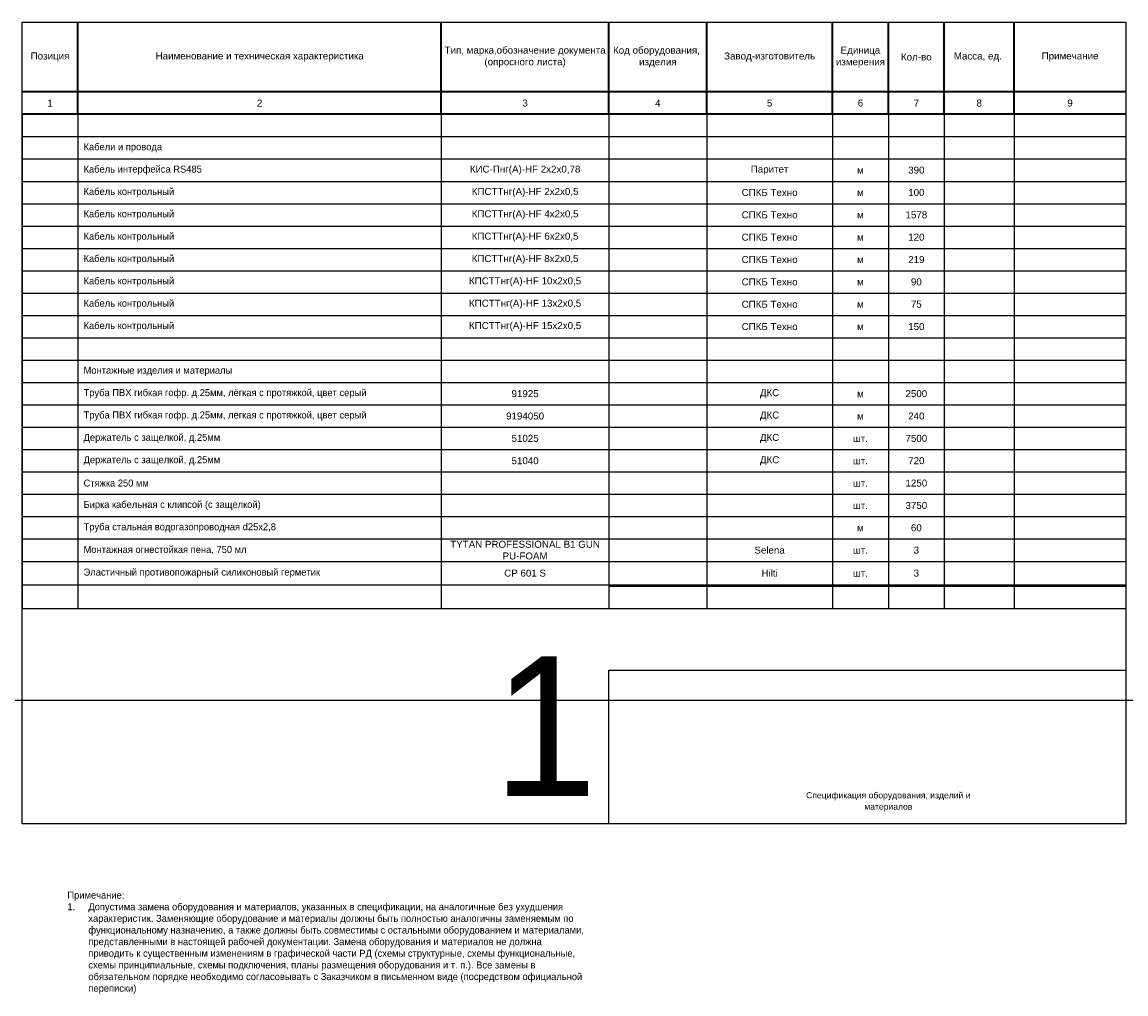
# Model space of a CAD drawing. Header units: millimetres. Extents: x -810 to 16775, y -61 to 287.
# Tile 2 of 6: x 0 to 395, y -61 to 287. Entities that reach past the tile are written whole.
import ezdxf

# ---------------------------------------------------------------- set-up
doc = ezdxf.new("R2010")
doc.units = ezdxf.units.MM
doc.layers.get('0').update_dxf_attribs({"linetype": 'CONTINUOUS'})
for name, color, linetype, lineweight in [('AK_Table', 7, 'CONTINUOUS', 35), ('LC_Drawing', 7, 'CONTINUOUS', 35), ('РАМКА..ШТАМП', 7, 'CONTINUOUS', 20)]:
    doc.layers.add(name, color=color, linetype=linetype, lineweight=lineweight)
doc.layers.add('UNPLOTTED', color=2, linetype='CONTINUOUS', plot=False)
doc.styles.add('Arial', font='arial.ttf')
doc.styles.add('PT Sans Narrow', font='PTN57F.ttf')
doc.styles.get("Standard").update_dxf_attribs({"font": 'PTN57F.ttf'})

# ---------------------------------------------------------------- blocks, each defined once
blk = doc.blocks.new('*U49')
at = {"layer": 'UNPLOTTED'}
blk.add_line((0, 85), (-185, 85), dxfattribs=at)
for points in [[(0, 0), (-395, 0), (-395, 287), (0, 287)], [(-185, 55), (0, 55), (0, 0), (-185, 0)]]:
    blk.add_lwpolyline(points, close=True, dxfattribs=at)
blk = doc.blocks.new('Specification_Header')
for p, q in [((20, -33), (20, 0)), ((150, -33), (150, 0)), ((210, -33), (210, 0)), ((245, -33), (245, 0)), ((290, -33), (290, 0)), ((310, -33), (310, 0)), ((330, -33), (330, 0)), ((355, -33), (355, 0)), ((395, -25), (0, -25)), ((395, -33), (0, -33))]:
    blk.add_line(p, q)
at = {"char_height": 2.5, "attachment_point": 5, "style": 'Arial'}
for s, insert, width in [('Позиция', (10, -12.5), 20), ('Наименование и техническая характеристика', (85, -12.5), 130), ('Тип, марка,обозначение документа (опросного листа)', (180, -12.5), 60), ('Код оборудования,  изделия ', (227.5, -12.5), 35), ('Завод-изготовитель', (267.5, -12.5), 45), ('Единица измерения', (300, -12.5), 20), ('Кол-во', (320, -12.5), 20), ('Масса, ед.', (342, -12.5), 26), ('Примечание', (375, -12.5), 40), ('1', (10, -29), 20), ('2', (85, -29), 130), ('3', (180, -29), 60), ('5', (267.5, -29), 45), ('6', (300, -29), 20), ('7', (320, -29), 20), ('8', (342.5, -29), 25), ('9', (375, -29), 40), ('{\\H0.98204x;4\\H1.0183x; }', (227.5, -29), 35)]:
    blk.add_mtext(s, dxfattribs=dict(at, insert=insert, width=width))
blk = doc.blocks.new('*T51')
at = {"layer": 'AK_Table', "color": 0, "linetype": 'ByBlock', "lineweight": -2, "ltscale": 10, "transparency": 16777216}
for p, q in [((0, 0), (395, 0)), ((0, 0), (0, -176.89)), ((20, 0), (20, -176.89)), ((150, 0), (150, -176.89)), ((210, 0), (210, -176.89)), ((245, 0), (245, -176.89)), ((290, 0), (290, -176.89)), ((310, 0), (310, -176.89)), ((330, 0), (330, -176.89)), ((355, 0), (355, -176.89)), ((395, 0), (395, -176.89)), ((0, -8), (395, -8)), ((0, -16), (395, -16)), ((0, -24), (395, -24)), ((0, -32), (395, -32)), ((0, -40), (395, -40)), ((0, -48), (395, -48)), ((0, -56), (395, -56)), ((0, -64), (395, -64)), ((0, -72), (395, -72)), ((0, -80), (395, -80)), ((0, -88), (395, -88)), ((0, -96), (395, -96)), ((0, -104), (395, -104)), ((0, -112), (395, -112)), ((0, -120), (395, -120)), ((0, -128), (395, -128)), ((0, -136), (395, -136)), ((0, -144), (395, -144)), ((0, -152), (395, -152)), ((0, -160), (395, -160)), ((0, -168.45), (395, -168.45)), ((0, -176.89), (395, -176.89))]:
    blk.add_line(p, q, dxfattribs=at)
at = {"layer": 'AK_Table', "color": 0, "ltscale": 10, "transparency": 16777216, "char_height": 2.5}
for s, insert, width, attachment_point, style in [('Кабели и провода', (22, -12), 126, 4, 'PT Sans Narrow'), ('Кабель интерфейса RS485', (22, -20), 126, 4, 'PT Sans Narrow'), ('КИС-Пнг(А)-HF 2х2х0,78 ', (180, -20), 59, 5, 'Arial'), ('Паритет', (267.5, -20), 44, 5, 'Arial'), ('м', (300, -20), 19, 5, 'Arial'), ('390', (320, -20), 19, 5, 'Arial'), ('Кабель контрольный', (22, -28), 126, 4, 'PT Sans Narrow'), ('КПСТТнг(А)-HF 2х2х0,5', (180, -28), 59, 5, 'Arial'), ('СПКБ Техно', (267.5, -28), 44, 5, 'Arial'), ('м', (300, -28), 19, 5, 'Arial'), ('100', (320, -28), 19, 5, 'Arial'), ('Кабель контрольный', (22, -36), 126, 4, 'PT Sans Narrow'), ('КПСТТнг(А)-HF 4х2х0,5', (180, -36), 59, 5, 'Arial'), ('СПКБ Техно', (267.5, -36), 44, 5, 'Arial'), ('м', (300, -36), 19, 5, 'Arial'), ('1578', (320, -36), 19, 5, 'Arial'), ('Кабель контрольный', (22, -44), 126, 4, 'PT Sans Narrow'), ('КПСТТнг(А)-HF 6х2х0,5', (180, -44), 59, 5, 'Arial'), ('СПКБ Техно', (267.5, -44), 44, 5, 'Arial'), ('м', (300, -44), 19, 5, 'Arial'), ('120', (320, -44), 19, 5, 'Arial'), ('Кабель контрольный', (22, -52), 126, 4, 'PT Sans Narrow'), ('КПСТТнг(А)-HF 8х2х0,5', (180, -52), 59, 5, 'Arial'), ('СПКБ Техно', (267.5, -52), 44, 5, 'Arial'), ('м', (300, -52), 19, 5, 'Arial'), ('219', (320, -52), 19, 5, 'Arial'), ('Кабель контрольный', (22, -60), 126, 4, 'PT Sans Narrow'), ('КПСТТнг(А)-HF 10х2х0,5', (180, -60), 59, 5, 'Arial'), ('СПКБ Техно', (267.5, -60), 44, 5, 'Arial'), ('м', (300, -60), 19, 5, 'Arial'), ('90', (320, -60), 19, 5, 'Arial'), ('Кабель контрольный', (22, -68), 126, 4, 'PT Sans Narrow'), ('КПСТТнг(А)-HF 13х2х0,5', (180, -68), 59, 5, 'Arial'), ('СПКБ Техно', (267.5, -68), 44, 5, 'Arial'), ('м', (300, -68), 19, 5, 'Arial'), ('75', (320, -68), 19, 5, 'Arial'), ('Кабель контрольный', (22, -76), 126, 4, 'PT Sans Narrow'), ('КПСТТнг(А)-HF 15х2х0,5', (180, -76), 59, 5, 'Arial'), ('СПКБ Техно', (267.5, -76), 44, 5, 'Arial'), ('150', (320, -76), 19, 5, 'Arial'), ('м', (300, -76), 19, 5, 'Arial'), ('Монтажные изделия и материалы', (22, -92), 126, 4, 'PT Sans Narrow'), ('Труба ПВХ гибкая гофр. д.25мм, лёгкая с протяжкой, цвет серый', (22, -100), 126, 4, 'PT Sans Narrow'), ('91925', (180, -100), 59, 5, 'Arial'), ('ДКС', (267.5, -100), 44, 5, 'Arial'), ('2500', (320, -100), 19, 5, 'Arial'), ('м', (300, -100), 19, 5, 'Arial'), ('Труба ПВХ гибкая гофр. д.25мм, лёгкая с протяжкой, цвет серый', (22, -108), 126, 4, 'PT Sans Narrow'), ('9194050', (180, -108), 59, 5, 'Arial'), ('ДКС', (267.5, -108), 44, 5, 'Arial'), ('240', (320, -108), 19, 5, 'Arial'), ('м', (300, -108), 19, 5, 'Arial'), ('Держатель с защелкой, д.25мм', (22, -116), 126, 4, 'PT Sans Narrow'), ('51025', (180, -116), 59, 5, 'Arial'), ('ДКС', (267.5, -116), 44, 5, 'Arial'), ('7500', (320, -116), 19, 5, 'Arial'), ('шт.', (300, -116), 19, 5, 'Arial'), ('Держатель с защелкой, д.25мм', (22, -124), 126, 4, 'PT Sans Narrow'), ('51040', (180, -124), 59, 5, 'Arial'), ('ДКС', (267.5, -124), 44, 5, 'Arial'), ('720', (320, -124), 19, 5, 'Arial'), ('шт.', (300, -124), 19, 5, 'Arial'), ('Стяжка 250 мм', (22, -132), 126, 4, 'PT Sans Narrow'), ('шт.', (300, -132), 19, 5, 'Arial'), ('1250', (320, -132), 19, 5, 'Arial'), ('Бирка кабельная с клипсой (с защелкой)', (22, -140), 126, 4, 'PT Sans Narrow'), ('шт.', (300, -140), 19, 5, 'Arial'), ('3750', (320, -140), 19, 5, 'Arial'), ('Труба стальная водогазопроводная d25х2,8', (22, -148), 126, 4, 'PT Sans Narrow'), ('м', (300, -148), 19, 5, 'Arial'), ('60', (320, -148), 19, 5, 'Arial'), ('TYTAN PROFESSIONAL B1 GUN ^MPU-FOAM', (180, -156), 59, 5, 'Arial'), ('Монтажная огнестойкая пена, 750 мл', (22, -156), 126, 4, 'PT Sans Narrow'), ('Selena', (267.5, -156), 44, 5, 'Arial'), ('шт.', (300, -156), 19, 5, 'Arial'), ('3', (320, -156), 19, 5, 'Arial'), ('Эластичный противопожарный силиконовый герметик', (22, -164.22), 126, 4, 'PT Sans Narrow'), ('CP 601 S', (180, -164.22), 59, 5, 'Arial'), ('Hilti ', (267.5, -164.22), 44, 5, 'Arial'), ('шт.', (300, -164.22), 19, 5, 'Arial'), ('3', (320, -164.22), 19, 5, 'Arial')]:
    blk.add_mtext(s, dxfattribs=dict(at, insert=insert, width=width, attachment_point=attachment_point, style=style))

msp = doc.modelspace()

# ---------------------------------------------------------------- linework, layer by layer
at = {"layer": 'UNPLOTTED', "ltscale": 10}
msp.add_xline((7535, 44.28), (1, 0), dxfattribs=at)

# ---------------------------------------------------------------- block references
msp.add_blockref('*T51', (0, 254))
at = {"layer": 'AK_Table'}
msp.add_blockref('Specification_Header', (0, 287), dxfattribs=at)
at = {"layer": 'UNPLOTTED'}
msp.add_blockref('*U49', (395, 0), dxfattribs=at)

# ---------------------------------------------------------------- texts
at = {"layer": 'LC_Drawing', "insert": (16.22, -24.2), "char_height": 2.5, "width": 185, "attachment_point": 1}
msp.add_mtext('Примечание:\\P\\pxi-3,l3,t3;1.^IДопустима замена оборудования и материалов, указанных в спецификации, на аналогичные без ухудшения характеристик. Заменяющие оборудование и материалы должны быть полностью аналогичны заменяемым по функциональному назначению, а также должны быть совместимы с остальными оборудованием и материалами, представленными в настоящей рабочей документации. Замена оборудования и материалов не должна приводить к существенным изменениям в графической части РД (схемы структурные, схемы функциональные, схемы принципиальные, схемы подключения, планы размещения оборудования и т. п.). Все замены в обязательном порядке необходимо согласовывать с Заказчиком в письменном виде (посредством официальной переписки)', dxfattribs=at)
at = {"layer": 'UNPLOTTED', "color": 2, "ltscale": 10}
msp.add_text('1', height=50, dxfattribs=at).set_placement((168.61, 9.98))
at = {"layer": 'РАМКА..ШТАМП', "ltscale": 400, "insert": (309.98, 7.92), "char_height": 2.2, "width": 67.243, "attachment_point": 5, "line_spacing_factor": 1.104159, "style": 'Arial'}
msp.add_mtext('Спецификация оборудования, изделий и материалов', dxfattribs=at)

doc.saveas('drawing.dxf')
